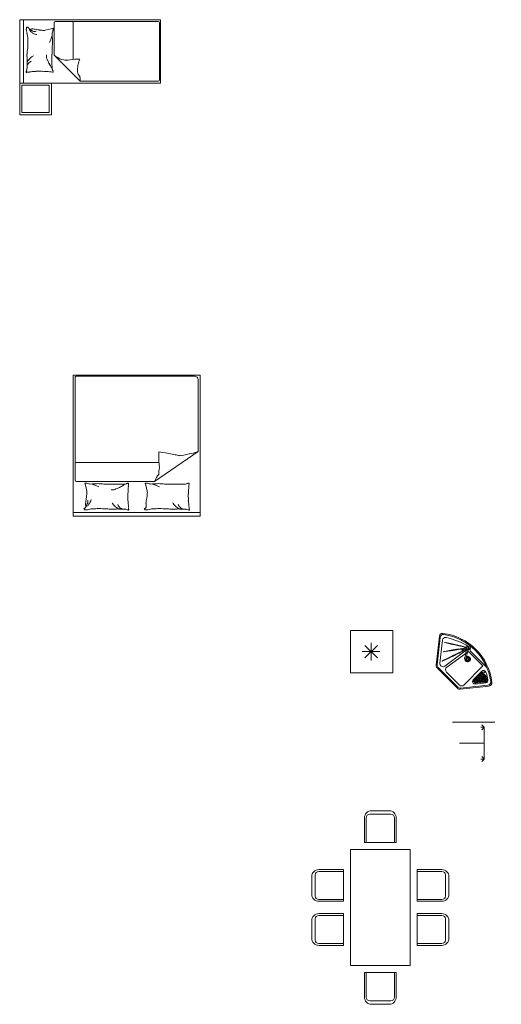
# Model space of a CAD drawing. Header units: millimetres. Extents: x 26913 to 229900, y -42004 to 143385.
# Tile 15 of 28: x 36511 to 43353, y -32666 to -18683. Entities that reach past the tile are written whole.
import ezdxf

# ---------------------------------------------------------------- set-up
doc = ezdxf.new("R2010")
doc.units = ezdxf.units.MM
doc.header["$LTSCALE"] = 400
doc.layers.get('0').update_dxf_attribs({"color": 250})
doc.layers.add('N_nábytek', color=7, linetype='Continuous', lineweight=13)
doc.layers.add('N_zařizovací předměty', color=7, linetype='Continuous', lineweight=13)
doc.styles.add('DIM_FONT', font='SIMPLEX.shx', dxfattribs={"width": 0.8})

# ---------------------------------------------------------------- blocks, each defined once
blk = doc.blocks.new('A$C5E4A2205')
for p, q in [((0, 2), (0.9, 2)), ((0, 0), (0, 2)), ((0.9, 2), (0.9, 0)), ((0, 1.948), (0.9, 1.948)), ((0.122, 1.525), (0.129, 1.555)), ((0.129, 1.555), (0.15, 1.637)), ((0.026, 1.491), (0.026, 0.032)), ((0.503, 1.511), (0.046, 1.511)), ((0.503, 1.511), (0.872, 1.142)), ((0.575, 1.314), (0.562, 1.218)), ((0.046, 1.239), (0.564, 1.239)), ((0.562, 1.218), (0.563, 1.146)), ((0.872, 0.032), (0.872, 1.142)), ((0.046, 0.012), (0.852, 0.012)), ((0.9, 0), (0, 0))]:
    blk.add_line(p, q)
for centre, radius, start, end in [((0.119, 1.891), 0.0131, 101.2724, 206.5805), ((0.138, 1.9), 0.0342, 206.5805, 265.5998), ((0.134, 1.815), 0.0904, 90, 101.2724), ((0.624, 1.813), 0.492, 173.7676, 180), ((0.08, 1.778), 0.0899, 41.4429, 53.7359), ((0.134, 1.745), 0.161, 81.5628, 90), ((0.071, 1.742), 0.14, 45.0976, 62.7964), ((0.108, 1.803), 0.0526, 25.3551, 41.4429), ((0.019, 1.76), 0.151, 21.8149, 25.3551), ((0.113, 1.602), 0.305, 74.256, 81.5628), ((0.071, 1.742), 0.14, 27.3988, 45.0976), ((0.261, 2.129), 0.242, 254.256, 262.4531), ((0.319, 2.566), 0.683, 262.4531, 270), ((0.319, 2.932), 1.049, 270, 276.0867), ((0.374, 2.415), 0.529, 276.0867, 280.1899), ((0.495, 1.744), 0.152, 92.5386, 100.1899), ((0.501, 1.607), 0.29, 85.1982, 92.5386), ((0.697, 1.726), 0.2, 151.6832, 156.9972), ((0.564, 1.798), 0.0493, 140.9651, 151.6832), ((0.598, 2.766), 0.873, 265.1982, 269.4243), ((0.701, 1.687), 0.225, 133.8115, 140.9651), ((0.816, 1.567), 0.392, 128.3886, 133.8115), ((0.62, 1.814), 0.0768, 117.2396, 128.3886), ((0.692, 1.674), 0.234, 110.8603, 117.2396), ((0.605, 3.387), 1.494, 269.4243, 271.9079), ((0.684, 1.799), 0.0992, 143.8234, 161.5603), ((0.684, 1.799), 0.0992, 126.0864, 143.8234), ((0.684, 1.799), 0.0992, 108.6766, 126.0864), ((0.627, 2.714), 0.821, 271.9079, 275.2592), ((0.697, 1.95), 0.0539, 275.2592, 300.6513), ((0.739, 1.879), 0.0289, 85.6975, 120.6513), ((1.645, 1.716), 0.913, 172.3191, 176.6313), ((0.936, 1.812), 0.198, 167.8905, 172.3191), ((0.74, 1.883), 0.0251, 68.2117, 85.6975), ((0.758, 1.892), 0.0156, 158.0096, 201.421), ((0.502, 1.905), 0.246, 347.8905, 351.8665), ((0.713, 1.875), 0.0328, 351.8665, 21.421), ((0.747, 1.897), 0.00428, 78.1069, 158.0096), ((0.749, 1.903), 0.00232, 258.1069, 19.564), ((0.748, 1.903), 0.00342, 19.564, 68.2117), ((0.336, 1.813), 0.204, 180, 189.6844), ((1.004, 1.927), 0.882, 189.6844, 192.1984), ((-0.168, 1.674), 0.317, 8.0051, 12.1984), ((-0.506, 1.626), 0.659, 2.6649, 8.0051), ((-0.031, 1.74), 0.206, 18.7799, 21.8149), ((0.11, 1.788), 0.0562, 0, 18.7799), ((0.075, 1.788), 0.0915, 345.3149, 0), ((0.071, 1.742), 0.14, 16.515, 27.3988), ((0.071, 1.742), 0.14, 5.6311, 16.515), ((1.411, 1.73), 0.679, 176.6313, 181.6331), ((2.097, 1.75), 1.365, 181.6331, 183.055), ((0.084, 1.654), 0.0677, 345.9548, 2.6649), ((0.215, 1.42), 0.12, 96.4341, 107.3864), ((0.218, 1.394), 0.146, 78.4414, 96.4341), ((0.007, 2.245), 0.739, 287.1982, 289.428), ((0.007, 2.245), 0.739, 289.428, 291.6577), ((0.007, 2.245), 0.739, 291.6577, 293.4844), ((0.007, 2.245), 0.739, 293.4844, 295.3111), ((0.545, -1.821), 3.362, 90.9704, 92.6096), ((0.585, -4.177), 5.719, 89.7135, 90.9704), ((0.514, 1.347), 0.272, 85.9172, 93.5552), ((0.53, 1.561), 0.058, 69.3257, 85.9172), ((0.371, 1.141), 0.507, 65.6735, 69.3257), ((-0.01, 0.297), 1.432, 63.5015, 65.6735), ((0.608, 0.378), 1.164, 86.426, 89.7135), ((0.489, 1.299), 0.313, 57.865, 63.5015), ((0.268, 0.947), 0.729, 54.1737, 57.865), ((0.672, 1.394), 0.146, 77.131, 86.426), ((14.35, 2.403), 13.636, 183.055, 183.5049), ((1.06, 1.59), 0.321, 183.5049, 189.9984), ((0.046, 1.491), 0.02, 90, 180), ((0.123, 1.525), 0.000917, 165.9551, 274.0829), ((0.104, 1.794), 0.271, 274.0829, 279.4841), ((0.11, 1.753), 0.23, 279.4841, 287.3864), ((0.293, 1.762), 0.23, 258.4414, 272.7491), ((0.237, 2.936), 1.405, 272.7491, 274.6176), ((0.448, 0.323), 1.216, 92.6096, 94.6176), ((0.214, 1.272), 0.375, 20.1488, 39.6445), ((0.397, 1.339), 0.18, 351.8644, 20.1488), ((0.694, 1.492), 0.0453, 62.7159, 77.131), ((0.75, 1.6), 0.0767, 242.7159, 253.7788), ((0.753, 1.611), 0.0875, 253.7788, 262.8796), ((0.742, 1.525), 0.00132, 262.8796, 343.3022), ((0.725, 1.53), 0.0193, 343.3022, 9.9984), ((0.046, 1.259), 0.02, 180, 270), ((0.733, 0.802), 0.383, 109.9478, 116.2172), ((0.661, 1), 0.172, 100.5945, 109.9478), ((0.735, 0.605), 0.574, 91.7887, 100.5945), ((0.721, 1.033), 0.146, 74.2839, 91.7887), ((0.74, 1.101), 0.0757, 50.6139, 74.2839), ((0.847, 1.231), 0.0928, 230.6139, 251.9572), ((0.842, 1.217), 0.0776, 251.9572, 268.5957), ((0.844, 1.288), 0.149, 268.5957, 280.5745), ((0.046, 0.032), 0.02, 180, 270), ((0.852, 0.032), 0.02, 270, 0)]:
    blk.add_arc(centre, radius, start, end)
at = {"style": 'DIM_FONT', "width": 0.8, "flags": 9}
for tag in ['XSIZE', 'YSIZE']:
    blk.add_attdef(tag, (0, 2), '', height=0.0005, dxfattribs=at)
blk = doc.blocks.new('A$C79766A75')
for p, q in [((1.801, 1.948), (0.001, 1.948)), ((0.771, 1.562), (0.75, 1.644)), ((0.779, 1.532), (0.771, 1.562)), ((1.63, 1.562), (1.61, 1.644)), ((1.638, 1.532), (1.63, 1.562)), ((0.647, 1.511), (0.029, 1.084)), ((0.647, 1.511), (1.755, 1.511)), ((1.775, 1.491), (1.775, 0.032)), ((0.588, 1.218), (0.575, 1.314)), ((1.755, 1.239), (0.585, 1.239)), ((0.587, 1.088), (0.588, 1.218)), ((0.029, 0.062), (0.029, 1.084)), ((1.755, 0.012), (0.079, 0.012))]:
    blk.add_line(p, q)
blk.add_lwpolyline([(0.001, 0), (1.801, 0), (1.801, 2), (0.001, 2)], close=True)
for centre, radius, start, end in [((0.148, 1.914), 0.00342, 291.7883, 340.436), ((0.15, 1.908), 0.00232, 340.436, 101.8931), ((0.15, 1.938), 0.0251, 274.3025, 291.7883), ((0.156, 1.909), 0.00428, 201.9904, 281.8931), ((0.125, 1.889), 0.0328, 338.579, 8.1335), ((-0.085, 1.825), 0.246, 8.1335, 12.1095), ((0.172, 1.899), 0.0156, 158.579, 201.9904), ((0.355, 1.887), 0.198, 187.6809, 192.1095), ((0.174, 1.939), 0.0289, 239.3487, 274.3025), ((1.072, 1.899), 0.913, 183.3687, 187.6809), ((0.171, 1.857), 0.0539, 59.3487, 84.7408), ((0.171, 1.083), 0.821, 84.7408, 88.0921), ((0.237, 2.001), 0.0992, 254.0648, 274.2159), ((0.303, 1.982), 0.0992, 233.9136, 254.0648), ((0.261, 0.406), 1.494, 88.0921, 90.5757), ((0.355, 1.945), 0.0992, 216.1766, 233.9136), ((0.399, 2.107), 0.234, 242.7604, 249.1397), ((0.391, 1.896), 0.0992, 198.4397, 216.1766), ((0.384, 1.029), 0.873, 90.5757, 94.8018), ((0.363, 1.949), 0.0768, 231.6114, 242.7604), ((0.599, 2.163), 0.392, 226.1885, 231.6114), ((0.531, 1.998), 0.225, 219.0349, 226.1885), ((0.388, 2.192), 0.29, 267.4614, 274.8018), ((0.418, 1.859), 0.0493, 208.3168, 219.0349), ((0.564, 1.906), 0.2, 203.0028, 208.3168), ((0.439, 2.053), 0.152, 259.8101, 267.4614), ((0.376, 1.375), 0.529, 79.8101, 83.9133), ((0.47, 0.847), 1.049, 83.9133, 90), ((0.671, 1.213), 0.683, 90, 97.5469), ((0.737, 1.662), 0.242, 97.5469, 105.744), ((0.66, 2.204), 0.305, 278.4372, 285.744), ((0.743, 2.072), 0.161, 270, 278.4372), ((0.796, 1.858), 0.0342, 94.4002, 153.4195), ((1.257, 1.874), 0.492, 180, 186.2324), ((0.97, 1.786), 0.204, 170.3156, 180), ((0.784, 2.001), 0.0904, 258.7276, 270), ((0.796, 1.905), 0.0131, 153.4195, 258.7276), ((1.007, 1.914), 0.00342, 291.7883, 340.436), ((1.009, 1.908), 0.00232, 340.436, 101.8931), ((1.009, 1.938), 0.0251, 274.3025, 291.7883), ((1.015, 1.909), 0.00428, 201.9904, 281.8931), ((0.984, 1.889), 0.0328, 338.579, 8.1335), ((0.774, 1.825), 0.246, 8.1335, 12.1095), ((1.031, 1.899), 0.0156, 158.579, 201.9904), ((1.214, 1.887), 0.198, 187.6809, 192.1095), ((1.033, 1.939), 0.0289, 239.3487, 274.3025), ((1.931, 1.899), 0.913, 183.3687, 187.6809), ((1.03, 1.857), 0.0539, 59.3487, 84.7408), ((1.03, 1.083), 0.821, 84.7408, 88.0921), ((1.096, 2.001), 0.0992, 254.0648, 274.2159), ((1.162, 1.982), 0.0992, 233.9136, 254.0648), ((1.12, 0.406), 1.494, 88.0921, 90.5757), ((1.215, 1.945), 0.0992, 216.1766, 233.9136), ((1.258, 2.107), 0.234, 242.7604, 249.1397), ((1.25, 1.896), 0.0992, 198.4397, 216.1766), ((1.243, 1.029), 0.873, 90.5757, 94.8018), ((1.222, 1.949), 0.0768, 231.6114, 242.7604), ((1.458, 2.163), 0.392, 226.1885, 231.6114), ((1.39, 1.998), 0.225, 219.0349, 226.1885), ((1.277, 1.859), 0.0493, 208.3168, 219.0349), ((1.247, 2.192), 0.29, 267.4614, 274.8018), ((1.423, 1.906), 0.2, 203.0028, 208.3168), ((1.299, 2.053), 0.152, 259.8101, 267.4614), ((1.236, 1.375), 0.529, 79.8101, 83.9133), ((1.329, 0.847), 1.049, 83.9133, 90), ((1.53, 1.213), 0.683, 90, 97.5469), ((1.596, 1.662), 0.242, 97.5469, 105.744), ((1.519, 2.204), 0.305, 278.4372, 285.744), ((1.466, 1.912), 0.14, 314.9024, 332.6012), ((1.526, 1.972), 0.14, 297.2036, 314.9024), ((1.406, 1.89), 0.206, 338.1851, 341.2201), ((1.464, 1.888), 0.151, 334.6449, 338.1851), ((1.602, 2.072), 0.161, 270, 278.4372), ((1.565, 1.867), 0.0526, 318.5571, 334.6449), ((1.559, 1.917), 0.0899, 306.2641, 318.5571), ((1.655, 1.858), 0.0342, 94.4002, 153.4195), ((2.117, 1.874), 0.492, 180, 186.2324), ((1.829, 1.786), 0.204, 170.3156, 180), ((1.643, 2.001), 0.0904, 258.7276, 270), ((1.655, 1.905), 0.0131, 153.4195, 258.7276), ((13.777, 0.85), 13.636, 176.4951, 176.945), ((0.846, 1.757), 0.679, 178.3669, 183.3687), ((1.532, 1.645), 1.365, 176.945, 178.3669), ((0.096, 1.756), 0.659, 351.9949, 357.3351), ((0.444, 1.792), 0.317, 347.8016, 351.9949), ((1.628, 1.599), 0.882, 167.8016, 170.3156), ((14.636, 0.85), 13.636, 176.4951, 176.945), ((1.705, 1.757), 0.679, 178.3669, 183.3687), ((2.391, 1.645), 1.365, 176.945, 178.3669), ((1.415, 1.802), 0.14, 343.485, 354.3689), ((1.43, 1.853), 0.14, 332.6012, 343.485), ((1.54, 1.813), 0.0562, 341.2201, 0), ((1.505, 1.772), 0.0915, 0, 14.6851), ((0.955, 1.756), 0.659, 351.9949, 357.3351), ((1.303, 1.792), 0.317, 347.8016, 351.9949), ((2.487, 1.599), 0.882, 167.8016, 170.3156), ((0.477, 1.521), 0.321, 170.0016, 176.4951), ((0.138, 1.535), 0.0193, 350.0016, 16.6978), ((0.207, 1.465), 0.0767, 106.2212, 117.2841), ((0.176, 1.583), 0.0453, 282.869, 297.2841), ((0.187, 1.689), 0.146, 273.574, 282.869), ((0.214, 2.71), 1.164, 270.2865, 273.574), ((0.383, 7.266), 5.719, 269.0296, 270.2865), ((0.565, 4.907), 3.362, 267.3904, 269.0296), ((0.606, 2.757), 1.216, 265.3824, 267.3904), ((0.483, 0.139), 1.405, 85.3824, 87.2509), ((0.283, 0.907), 0.739, 64.6889, 66.5156), ((0.643, 1.314), 0.23, 87.2509, 101.5586), ((0.326, 0.888), 0.739, 66.5156, 68.3423), ((0.375, 0.869), 0.739, 68.3423, 70.572), ((0.429, 0.85), 0.739, 70.572, 72.8018), ((0.67, 1.689), 0.146, 263.5659, 281.5586), ((0.735, 1.66), 0.12, 252.6136, 263.5659), ((0.684, 1.314), 0.23, 72.6136, 80.5159), ((0.683, 1.647), 0.0677, 357.3351, 14.0452), ((1.336, 1.521), 0.321, 170.0016, 176.4951), ((0.997, 1.535), 0.0193, 350.0016, 16.6978), ((1.066, 1.465), 0.0767, 106.2212, 117.2841), ((1.035, 1.583), 0.0453, 282.869, 297.2841), ((1.047, 1.689), 0.146, 273.574, 282.869), ((0.677, 2.162), 0.729, 302.135, 305.8263), ((1.073, 2.71), 1.164, 270.2865, 273.574), ((0.964, 1.851), 0.313, 296.4985, 302.135), ((0.541, 2.891), 1.432, 294.3265, 296.4985), ((1.243, 7.266), 5.719, 269.0296, 270.2865), ((1.001, 2.083), 0.507, 290.6743, 294.3265), ((1.206, 1.68), 0.058, 274.0828, 290.6743), ((1.243, 1.897), 0.272, 266.4448, 274.0828), ((1.424, 4.907), 3.362, 267.3904, 269.0296), ((1.465, 2.757), 1.216, 265.3824, 267.3904), ((1.343, 0.139), 1.405, 85.3824, 87.2509), ((1.143, 0.907), 0.739, 64.6889, 66.5156), ((1.502, 1.314), 0.23, 87.2509, 101.5586), ((1.186, 0.888), 0.739, 66.5156, 68.3423), ((1.234, 0.869), 0.739, 68.3423, 70.572), ((1.289, 0.85), 0.739, 70.572, 72.8018), ((1.529, 1.689), 0.146, 263.5659, 281.5586), ((1.594, 1.66), 0.12, 252.6136, 263.5659), ((1.543, 1.314), 0.23, 72.6136, 80.5159), ((1.542, 1.647), 0.0677, 357.3351, 14.0452), ((0.157, 1.53), 0.00132, 16.6978, 97.1204), ((0.183, 1.447), 0.0875, 97.1204, 106.2212), ((0.406, 1.376), 0.18, 339.8512, 8.1356), ((0.295, 1.641), 0.375, 320.3555, 339.8512), ((0.733, 1.263), 0.271, 80.5159, 85.9171), ((0.779, 1.531), 0.000917, 85.9171, 194.0449), ((1.016, 1.53), 0.00132, 16.6978, 97.1204), ((1.042, 1.447), 0.0875, 97.1204, 106.2212), ((1.592, 1.263), 0.271, 80.5159, 85.9171), ((1.638, 1.531), 0.000917, 85.9171, 194.0449), ((1.755, 1.491), 0.02, 0, 90), ((1.755, 1.259), 0.02, 270, 0), ((-0.639, 5.103), 4.065, 280.7276, 282.9255), ((0.278, 1.199), 0.0581, 262.2696, 280.7276), ((0.333, 1.331), 0.194, 256.8096, 262.2696), ((-0.202, -1.325), 2.516, 76.8096, 78.3259), ((-0.055, -1.428), 2.588, 78.3259, 80.505), ((-0.475, 2.849), 1.835, 285.9352, 287.7364), ((-0.063, 1.742), 0.657, 282.9255, 285.9352), ((-0.037, -2.64), 3.78, 80.505, 82.308), ((0.079, 0.062), 0.05, 180, 270), ((1.755, 0.032), 0.02, 270, 0)]:
    blk.add_arc(centre, radius, start, end)
blk = doc.blocks.new('lednička 8 [xxx] 60x60')
at = {"linetype": 'ByBlock', "lineweight": -2}
for p, q in [((600, 600), (0, 600)), ((0, 600), (0, 0)), ((600, 0), (600, 600)), ((293, 425), (293, 175)), ((168, 300), (418, 300)), ((382, 388), (205, 212)), ((205, 388), (382, 212)), ((0, 0), (600, 0))]:
    blk.add_line(p, q, dxfattribs=at)
blk = doc.blocks.new('A$C26F62653')
at = {"lineweight": 5}
for p, q in [((421, 470), (366, 97)), ((398, 104), (458, 480)), ((429, 460), (474, 395)), ((491, 406), (447, 471)), ((458, 480), (747, 480)), ((475, 504), (800, 504)), ((747, 480), (747, 97)), ((10, 341), (269, 17)), ((31, 338), (276, 32)), ((81, 331), (286, 75)), ((989, 338), (744, 32)), ((1011, 341), (752, 17)), ((788, 417), (788, 242)), ((850, 220), (945, 339)), ((304, 0), (716, 0)), ((311, 15), (709, 15)), ((442, 52), (702, 52))]:
    blk.add_line(p, q, dxfattribs=at)
for centre, radius in [((411, 504), 13.2), ((822, 432), 6.07), ((798, 406), 3.74), ((798, 390), 3.74), ((798, 390), 3.74), ((798, 375), 3.74), ((798, 359), 3.74), ((798, 343), 3.74), ((798, 327), 3.74), ((798, 311), 3.74), ((798, 295), 3.74), ((798, 279), 3.74), ((813, 406), 3.74), ((813, 390), 3.74), ((813, 375), 3.74), ((813, 359), 3.74), ((813, 343), 3.74), ((813, 327), 3.74), ((813, 311), 3.74), ((813, 295), 3.74), ((813, 279), 3.74), ((828, 406), 3.74), ((828, 390), 3.74), ((828, 375), 3.74), ((828, 359), 3.74), ((828, 343), 3.74), ((828, 327), 3.74), ((828, 311), 3.74), ((828, 295), 3.74), ((828, 279), 3.74), ((843, 406), 3.74), ((843, 390), 3.74), ((843, 375), 3.74), ((843, 359), 3.74), ((843, 343), 3.74), ((843, 327), 3.74), ((843, 311), 3.74), ((843, 295), 3.74), ((843, 279), 3.74), ((858, 406), 3.74), ((858, 390), 3.74), ((858, 375), 3.74), ((858, 359), 3.74), ((858, 343), 3.74), ((858, 327), 3.74), ((858, 311), 3.74), ((858, 295), 3.74), ((858, 279), 3.74), ((873, 406), 3.74), ((873, 390), 3.74), ((873, 375), 3.74), ((873, 359), 3.74), ((873, 343), 3.74), ((873, 327), 3.74), ((873, 311), 3.74), ((873, 295), 3.74), ((873, 279), 3.74), ((888, 406), 3.74), ((888, 390), 3.74), ((888, 375), 3.74), ((888, 359), 3.74), ((888, 343), 3.74), ((888, 327), 3.74), ((888, 311), 3.74), ((888, 295), 3.74), ((903, 390), 3.74), ((903, 375), 3.74), ((903, 359), 3.74), ((903, 343), 3.74), ((903, 327), 3.74), ((903, 311), 3.74), ((918, 390), 3.74), ((918, 375), 3.74), ((918, 359), 3.74), ((918, 343), 3.74), ((918, 327), 3.74), ((932, 375), 3.74), ((933, 359), 3.74), ((933, 343), 3.74), ((798, 263), 3.74), ((798, 248), 3.74), ((798, 232), 3.74), ((813, 263), 3.74), ((813, 248), 3.74), ((813, 232), 3.74), ((828, 263), 3.74), ((828, 248), 3.74), ((828, 232), 3.74), ((843, 263), 3.74), ((843, 248), 3.74), ((843, 232), 3.74), ((858, 263), 3.74), ((858, 248), 3.74)]:
    blk.add_circle(centre, radius, dxfattribs=at)
for centre, radius, start, end in [((510, -222), 797, 51.7684, 128.2316), ((510, -222), 782, 52.9435, 127.0565), ((659, -505), 1065, 103.7234, 122.2173), ((378, 435), 6.64, 156.1358, 332.3556), ((139, 541), 255, 336.1358, 352.2771), ((380, 436), 4.91, 187.7651, 270.7483), ((610, 314), 255, 136.2143, 152.3556), ((399, 490), 60.8, 28.731, 101.8915), ((308, 504), 86.6, 334.5047, 356.006), ((411, 504), 20, 316.2143, 172.2771), ((411, 504), 16.2, 192.8443, 306.0708), ((476, 423), 86.6, 132.4854, 153.9867), ((412, 502), 28.5, 332.4191, 101.3602), ((347, 403), 100, 34.5132, 47.8811), ((400, 454), 29.3, 33.0069, 56.7492), ((529, 527), 100, 191.0262, 214.5133), ((462, 496), 29.3, 186.6463, 215.1533), ((475, 529), 25, 202.9906, 270), ((525, 395), 38.4, 234.6196, 158.964), ((525, 395), 31.3, 239.6825, 168.433), ((823, 417), 35, 63.7895, 180), ((509, -220), 745, 54.8833, 63.7895), ((45, 369), 45, 128.2316, 218.6598), ((66, 366), 45, 127.0565, 218.6598), ((116, 359), 45, 123.9063, 218.7472), ((391, 338), 100, 20.0108, 34.5132), ((498, 377), 13.9, 200.0108, 49.0157), ((496, 381), 7.59, 93.3242, 152.577), ((573, 463), 100, 214.5133, 229.0157), ((498, 377), 8.12, 242.5557, 44.6365), ((918, 361), 35, 321.3402, 54.8833), ((954, 366), 45, 321.3402, 52.9435), ((975, 369), 45, 321.3402, 51.7684), ((823, 242), 35, 180, 321.3402), ((304, 45), 45, 218.6598, 270), ((311, 60), 45, 218.6598, 270), ((321, 103), 45, 218.7472, 351.5771), ((442, 97), 45, 170.883, 270), ((702, 97), 45, 270, 0), ((709, 60), 45, 270, 321.3402), ((716, 45), 45, 270, 321.3402)]:
    blk.add_arc(centre, radius, start, end, dxfattribs=at)
for centre, major_axis, ratio in [((252, 411), (-129, -81), 0.024903), ((344, 279), (-57, -166), 0.021893), ((512, 412), (-5.77, 7.94), 0.141228), ((518, 416), (-3.03, 9.33), 0.141228), ((525, 417), (0, 9.81), 0.141228), ((531, 416), (3.03, 9.33), 0.141228), ((537, 412), (5.77, 7.94), 0.141228), ((504, 402), (-9.33, 3.03), 0.141228), ((507, 408), (-7.94, 5.77), 0.141228), ((518, 375), (-3.03, -9.33), 0.141228), ((525, 373), (0, -9.81), 0.141228), ((531, 375), (3.03, -9.33), 0.141228), ((537, 378), (5.77, -7.94), 0.141228), ((542, 408), (7.94, 5.77), 0.141228), ((542, 382), (7.94, -5.77), 0.141228), ((545, 402), (9.33, 3.03), 0.141228), ((546, 395), (9.81, 0), 0.141228), ((545, 388), (9.33, -3.03), 0.141228)]:
    blk.add_ellipse(centre, major_axis=major_axis, ratio=ratio, dxfattribs=at)
for centre, major_axis, ratio, start_param, end_param in [((295, 347), (-92, -125), 0.028535, 3.39134, 9.006628), ((503, 395), (-9.81, 0), 0.141228, 1.333526, 5.325935), ((504, 388), (-9.33, -3.03), 0.141228, 1.819948, 4.707933), ((507, 382), (-7.94, -5.77), 0.141228, 1.910788, 4.353767), ((512, 378), (-5.77, -7.94), 0.141228, 1.356424, 4.543366)]:
    blk.add_ellipse(centre, major_axis=major_axis, ratio=ratio, start_param=start_param, end_param=end_param, dxfattribs=at)
blk = doc.blocks.new('zidle_02')
for points in [[(125, 450), (-125, 450, 0.414214), (-225, 350), (-225, 0), (225, 0), (225, 350, 0.414214)], [(150, 400), (-150, 400, 0.414214), (-200, 350), (-200, 0), (200, 0), (200, 350, 0.414214)]]:
    blk.add_lwpolyline(points, format="xyb", close=True)
blk = doc.blocks.new('*U34')
at = {"lineweight": 13}
blk.add_lwpolyline([(0, 0), (1650, 0), (1650, 850), (0, 850)], close=True, dxfattribs=at)
blk.add_blockref('zidle_02', (512.5, 950))
at = {"xscale": -1}
blk.add_blockref('zidle_02', (1137.5, 950), dxfattribs=at)
for p, rotation in [((-100, 425), 90), ((1137.5, -100), 180)]:
    blk.add_blockref('zidle_02', p, dxfattribs=dict(rotation=rotation))
for p, rotation in [((1750, 425), 270), ((512.5, -100), 180)]:
    blk.add_blockref('zidle_02', p, dxfattribs=dict(at, rotation=rotation))

msp = doc.modelspace()

# ---------------------------------------------------------------- linework, layer by layer
at = {"layer": 'N_nábytek'}
for points in [[(36960.6, -20032.7), (36510.6, -20032.7), (36510.6, -19582.7), (36960.6, -19582.7)], [(36930.6, -20002.7), (36540.6, -20002.7), (36540.6, -19612.7), (36930.6, -19612.7)]]:
    msp.add_lwpolyline(points, close=True, dxfattribs=at)
for points in [[(43260.6, -28657.7), (42660.6, -28657.7)], [(43110.6, -28732.7), (43060.6, -28732.7)], [(43110.6, -28732.7), (43060.6, -28732.7)], [(43110.6, -28732.7), (43075.3, -28697.4)], [(43110.6, -28732.7), (43075.3, -28768.1)], [(43110.6, -28732.7), (43110.6, -29182.7)], [(43110.6, -28957.7), (42760.6, -28957.7)], [(43110.6, -29182.7), (43060.6, -29182.7)], [(43110.6, -29182.7), (43060.6, -29182.7)], [(43110.6, -29182.7), (43075.3, -29147.4)], [(43110.6, -29182.7), (43075.3, -29218.1)]]:
    msp.add_lwpolyline(points, dxfattribs=at)

# ---------------------------------------------------------------- block references
at = {"layer": 'N_nábytek', "yscale": 1000, "zscale": 1000}
for name, p, xscale, rotation in [('A$C5E4A2205', (38510.6, -18682.7), -1000, 90), ('A$C79766A75', (39073.8, -23732.7), 1000, 180)]:
    msp.add_blockref(name, p, dxfattribs=dict(at, xscale=xscale, rotation=rotation))
at = {"layer": 'N_nábytek', "rotation": 270}
msp.add_blockref('*U34', (41209.1, -30466.4), dxfattribs=at)
at = {"layer": 'N_zařizovací předměty', "rotation": 315}
msp.add_blockref('A$C26F62653', (42225, -27672.1), dxfattribs=at)
at = {"layer": 'N_zařizovací předměty', "xscale": -1, "rotation": 180}
msp.add_blockref('lednička 8 [xxx] 60x60', (41210.6, -27357.7), dxfattribs=at)

doc.saveas('drawing.dxf')
